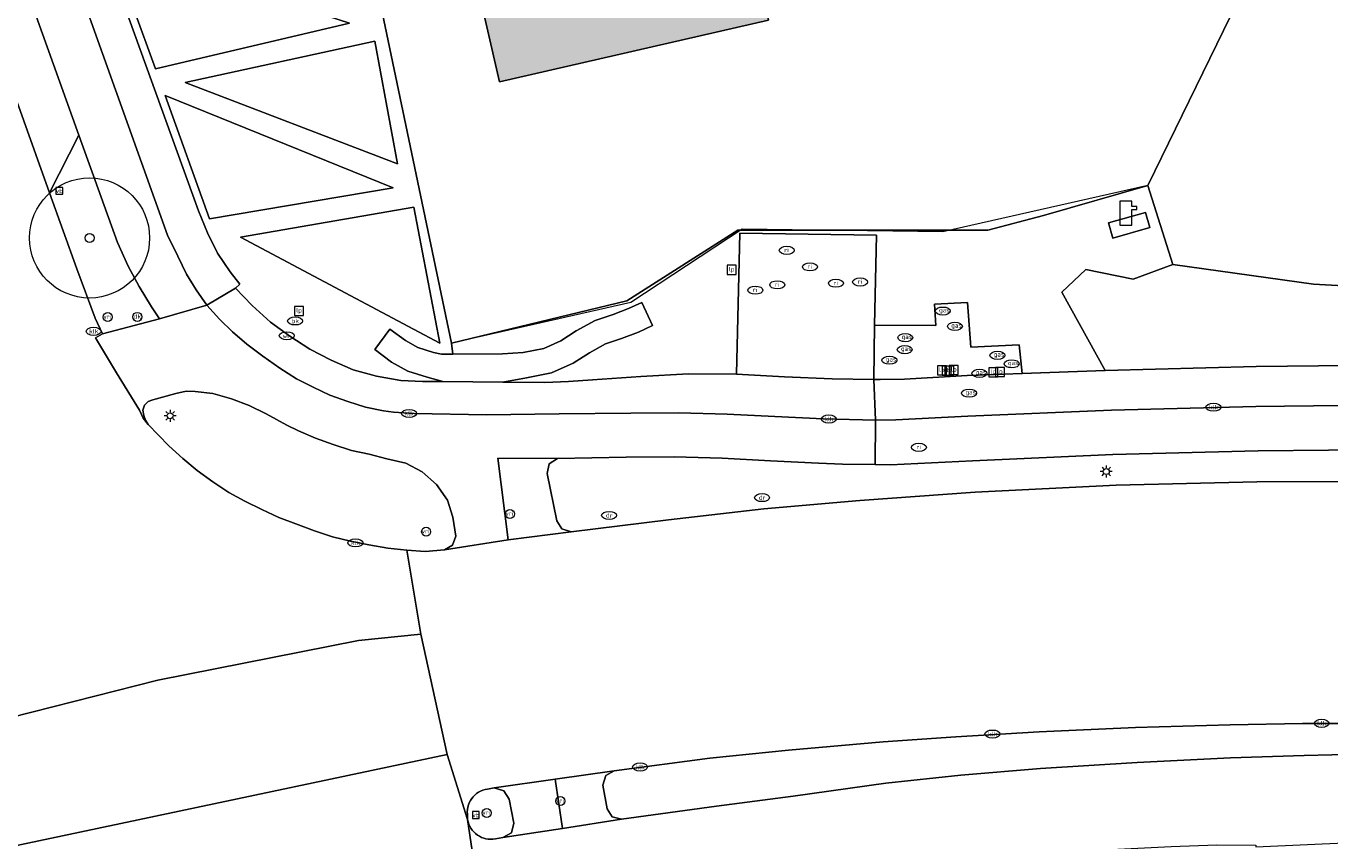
# Model space of a CAD drawing. Header units: metres. Extents: x 187482 to 189800, y 333582 to 335019.
# Tile 77 of 256: x 187676 to 187730, y 334413 to 334447. Entities that reach past the tile are written whole.
import ezdxf
from ezdxf.enums import TextEntityAlignment as Align

# ---------------------------------------------------------------- set-up
doc = ezdxf.new("R2010")
doc.units = ezdxf.units.M
doc.layers.get('0').update_dxf_attribs({"color": 252, "lineweight": 18})
for name, color, linetype, lineweight in [('B-WE-GR-BEPLANTING_CULTUUR_BODEMBEDEKKER-GV', 252, 'Continuous', 18), ('B-WE-GR-BEPLANTING_CULTUUR_HEESTERS-GV', 252, 'Continuous', 18), ('B-WE-GR-BOOM-S', 252, 'Continuous', 18), ('B-WE-GR-HAAG-G', 252, 'GR-HAAG1-SO', 18), ('B-WE-IE-MEUBILAIR-S', 252, 'Continuous', 18), ('B-WE-IE-TERREINAFSCHEIDING_KUNSTMATIG_HEKWERK-G', 252, 'IE-TERREINAFSCHEIDING_KUNSTMATIG-SO', 18), ('B-WE-KL-WATER-S', 252, 'Continuous', 18), ('B-WE-OG-BEBOUWING-GV', 252, 'Continuous', 18), ('B-WE-OG-TERREIN_ERF-GV', 252, 'Continuous', 18), ('B-WE-OG-WEG-GV', 252, 'Continuous', 18), ('B-WE-VH-GESLOTENVERHARDING_ASFALT-GV', 252, 'Continuous', 18), ('B-WE-VH-GESLOTENVERHARDING_BETON-GV', 252, 'Continuous', 18), ('B-WE-VH-OPENVERHARDING_BETONSTRAATSTEEN-GV', 252, 'Continuous', 18), ('B-WE-VH-OPENVERHARDING_TEGEL-GV', 252, 'Continuous', 18)]:
    doc.layers.add(name, color=color, linetype=linetype, lineweight=lineweight)
doc.layers.add('B-WE-OG-BEBOUWING-V', color=7, linetype='Continuous', lineweight=18, true_color=0xf0f0f0)
doc.styles.add('NLCS-ISO', font='NLCS-ISO.ttf')
doc.linetypes.add('GR-HAAG1-SO', pattern='A,6,[176,NLCS.SHX,S=0.125,R=0,X=0,Y=0],-2', length=8)
doc.linetypes.add('IE-TERREINAFSCHEIDING_KUNSTMATIG-SO', pattern='A,4,[82,NLCS.SHX,S=0.75,R=90,X=0,Y=0],4,-2', length=10)

# ---------------------------------------------------------------- blocks, each defined once
blk = doc.blocks.new('SIE-MEUBILAIR_BORD_LOCATIEPAAL-SO')
blk.add_lwpolyline([(-0.75, -0.75), (0.75, -0.75), (0.75, 0.75), (-0.75, 0.75)], close=True)
at = {"style": 'NLCS-ISO'}
blk.add_text('lp', height=0.75, dxfattribs=at).set_placement((0.01, 0.12), align=Align.MIDDLE_CENTER)
blk = doc.blocks.new('SIE-MEUBILAIR_BORD_VERKEER-SO')
blk.add_lwpolyline([(-0.5625, -0.5625), (0.5625, -0.5625), (0.5625, 0.5625), (-0.5625, 0.5625)], close=True)
at = {"style": 'NLCS-ISO'}
blk.add_text('vb', height=0.75, dxfattribs=at).set_placement((0, 0), align=Align.MIDDLE_CENTER)
blk = doc.blocks.new('SKL-WATER_POMP-SO')
at = {"color": 0, "linetype": 'ByBlock', "lineweight": 18}
blk.add_lwpolyline([(1, 1.09), (1, 2), (-1, 2), (-1, -2), (1, -2), (1, 0.57), (1.85, 0.57), (1.85, 1.09)], close=True, dxfattribs=at)
blk = doc.blocks.new('SIE-MEUBILAIR_PAAL_VRI-SO')
blk.add_circle((0, 0), 0.75)
at = {"style": 'NLCS-ISO'}
blk.add_text('vri', height=0.75, dxfattribs=at).set_placement((-0.08, 0.07), align=Align.MIDDLE_CENTER)
blk = doc.blocks.new('SIE-MEUBILAIR_PAAL_LICHTMAST-SO')
for points in [[(-0.62, 0), (-1, 0)], [(-0.71, 0.71), (-0.44, 0.44)], [(0, 1), (0, 0.62)], [(0.44, 0.44), (0.71, 0.71)], [(1, 0), (0.62, 0)], [(-0.71, -0.71), (-0.44, -0.44)], [(0, -0.62), (0, -1)], [(0.44, -0.44), (0.71, -0.71)]]:
    blk.add_lwpolyline(points)
blk.add_circle((0, 0), 0.5)
blk = doc.blocks.new('SIE-MEUBILAIR_PAAL_DRUKKNOPPAAL-SO')
blk.add_circle((0, 0), 0.75)
at = {"style": 'NLCS-ISO'}
blk.add_text('dk', height=0.75, dxfattribs=at).set_placement((0, 0.07), align=Align.MIDDLE_CENTER)
blk = doc.blocks.new('SIE-MEUBILAIR_PUT_KOLK-SO')
blk.add_ellipse((0, 0), major_axis=(1.25, 0), ratio=0.54)
at = {"style": 'NLCS-ISO'}
blk.add_text('klk', height=0.75, dxfattribs=at).set_placement((0.03, 0), align=Align.MIDDLE_CENTER)
blk = doc.blocks.new('SIE-MEUBILAIR_PUT_WATERLEIDINGPUT-SO')
blk.add_ellipse((0, 0), major_axis=(1.25, 0), ratio=0.54)
at = {"style": 'NLCS-ISO'}
blk.add_text('wl', height=0.75, dxfattribs=at).set_placement((-0.14, 0), align=Align.MIDDLE_CENTER)
blk = doc.blocks.new('SIE-MEUBILAIR_PUT_DRAINAGEPUT-SO')
blk.add_ellipse((0, 0), major_axis=(1.25, 0), ratio=0.54)
at = {"style": 'NLCS-ISO'}
blk.add_text('dr', height=0.75, dxfattribs=at).set_placement((0.03, 0), align=Align.MIDDLE_CENTER)
blk = doc.blocks.new('SIE-MEUBILAIR_PUT_BRANDKRAAN-SO')
blk.add_ellipse((0, 0), major_axis=(1.25, 0), ratio=0.54)
at = {"style": 'NLCS-ISO'}
blk.add_text('bk', height=0.75, dxfattribs=at).set_placement((0.03, 0), align=Align.MIDDLE_CENTER)
blk = doc.blocks.new('SIE-MEUBILAIR_PUT_RIOOLPUT-SO')
blk.add_ellipse((0, 0), major_axis=(1.25, 0), ratio=0.54)
at = {"style": 'NLCS-ISO'}
blk.add_text('ri', height=0.75, dxfattribs=at).set_placement((-0.04, 0.07), align=Align.MIDDLE_CENTER)
blk = doc.blocks.new('SIE-MEUBILAIR_PUT_GASPUT-SO')
blk.add_ellipse((0, 0), major_axis=(1.25, 0), ratio=0.54)
at = {"style": 'NLCS-ISO'}
blk.add_text('gas ', height=0.75, dxfattribs=at).set_placement((0.53, 0.16), align=Align.MIDDLE_CENTER)
blk = doc.blocks.new('SGR-BOOM_GBKN-SO')
at = {"color": 0, "linetype": 'ByBlock', "lineweight": 18}
for radius in [2, 0.15]:
    blk.add_circle((0, 0), radius, dxfattribs=at)

msp = doc.modelspace()

# ---------------------------------------------------------------- hatches: boundary and pattern name
at = {"layer": 'B-WE-OG-BEBOUWING-V'}
h = msp.add_hatch(color=256, dxfattribs=at)
h.dxf.hatch_style = 1
h.paths.add_polyline_path([(187706.806, 334446.978), (187703.051, 334463.535), (187691.793, 334460.982), (187695.606, 334444.402)], flags=16)
h.paths.add_polyline_path([(187734.373, 334460.459), (187736.013, 334464.736), (187736.181, 334465.175), (187706.19, 334476.678), (187706.022, 334476.239), (187704.381, 334471.961)], flags=17)

# ---------------------------------------------------------------- linework, layer by layer
at = {"layer": 'B-WE-GR-BEPLANTING_CULTUUR_BODEMBEDEKKER-GV', "flags": 128}
msp.add_lwpolyline([(187676.446, 334457.383), (187683.07, 334439.045), (187683.442, 334438.125), (187683.87, 334437.277), (187684.39, 334436.499), (187684.796, 334435.994), (187684.613, 334435.819), (187685.302, 334435.105), (187686.078, 334434.413), (187686.872, 334433.829), (187687.708, 334433.282), (187688.592, 334432.829), (187689.515, 334432.421), (187690.48, 334432.161), (187691.495, 334431.983), (187692.397, 334431.947), (187693.246, 334431.94), (187692.592, 334432.126), (187691.782, 334432.373), (187691.112, 334432.748), (187690.41, 334433.268), (187691.041, 334434.12), (187691.689, 334433.64), (187692.2, 334433.354), (187692.863, 334433.152), (187693.189, 334433.078), (187693.661, 334433.08), (187693.608, 334433.54), (187687.716, 334461.615)], dxfattribs=at)
for points in [[(187681.279, 334444.95), (187679.428, 334450.068), (187689.365, 334446.849)], [(187690.418, 334446.104), (187691.365, 334440.99), (187682.515, 334444.373)], [(187691.183, 334440.002), (187683.536, 334438.707), (187681.679, 334443.842)], [(187692.043, 334439.192), (187693.123, 334433.533), (187684.818, 334437.944)]]:
    msp.add_lwpolyline(points, close=True, dxfattribs=at)
at = {"layer": 'B-WE-GR-BEPLANTING_CULTUUR_HEESTERS-GV', "flags": 128}
for points in [[(187681.279, 334444.95), (187689.365, 334446.849), (187679.428, 334450.068)], [(187690.418, 334446.104), (187682.515, 334444.373), (187691.365, 334440.99)], [(187681.679, 334443.842), (187683.536, 334438.707), (187691.183, 334440.002)], [(187684.818, 334437.944), (187693.123, 334433.533), (187692.043, 334439.192)], [(187729.502, 334435.996), (187723.634, 334436.803), (187721.992, 334436.2), (187720.011, 334436.605), (187719.014, 334435.651), (187720.816, 334432.399), (187727.104, 334432.567), (187731.011, 334432.601), (187731.076, 334435.018), (187745.575, 334434.625), (187747.386, 334434.494), (187747.34, 334435.001)], [(187698.672, 334432.697), (187699.346, 334433.136), (187700.015, 334433.503), (187700.69, 334433.73), (187701.389, 334433.996), (187701.977, 334434.271), (187701.528, 334435.231), (187700.975, 334434.973), (187700.332, 334434.728), (187699.588, 334434.478), (187698.801, 334434.046), (187698.164, 334433.631), (187697.449, 334433.312), (187696.597, 334433.147), (187695.737, 334433.086), (187693.661, 334433.08), (187693.189, 334433.078), (187692.863, 334433.152), (187692.2, 334433.354), (187691.689, 334433.64), (187691.041, 334434.12), (187690.41, 334433.268), (187691.112, 334432.748), (187691.782, 334432.373), (187692.592, 334432.126), (187693.246, 334431.94), (187695.741, 334431.917), (187696.736, 334432.094), (187697.77, 334432.295)]]:
    msp.add_lwpolyline(points, close=True, dxfattribs=at)
at = {"layer": 'B-WE-GR-HAAG-G', "ltscale": 0.2, "flags": 128}
for points in [[(187691.365, 334440.99), (187690.418, 334446.104), (187682.515, 334444.373)], [(187692.043, 334439.192), (187684.818, 334437.944), (187693.123, 334433.533)]]:
    msp.add_lwpolyline(points, close=True, dxfattribs=at)
for points in [[(187723.634, 334436.803), (187722.599, 334440.094)], [(187721.992, 334436.2), (187723.634, 334436.803)], [(187719.014, 334435.651), (187720.011, 334436.605)], [(187720.011, 334436.605), (187721.992, 334436.2)], [(187720.816, 334432.399), (187719.014, 334435.651)], [(187700.975, 334434.973), (187701.528, 334435.231)], [(187701.528, 334435.231), (187701.977, 334434.271)], [(187699.588, 334434.478), (187700.332, 334434.728)], [(187700.332, 334434.728), (187700.975, 334434.973)], [(187690.41, 334433.268), (187691.041, 334434.12)], [(187691.041, 334434.12), (187691.689, 334433.64)], [(187698.164, 334433.631), (187698.801, 334434.046)], [(187698.801, 334434.046), (187699.588, 334434.478)], [(187701.389, 334433.996), (187700.69, 334433.73)], [(187701.977, 334434.271), (187701.389, 334433.996)], [(187691.689, 334433.64), (187692.2, 334433.354)], [(187697.449, 334433.312), (187698.164, 334433.631)], [(187700.015, 334433.503), (187699.346, 334433.136)], [(187700.69, 334433.73), (187700.015, 334433.503)], [(187691.112, 334432.748), (187690.41, 334433.268)], [(187692.2, 334433.354), (187692.863, 334433.152)], [(187692.863, 334433.152), (187693.189, 334433.078)], [(187693.189, 334433.078), (187693.661, 334433.08)], [(187693.661, 334433.08), (187695.737, 334433.086)], [(187695.737, 334433.086), (187696.597, 334433.147)], [(187696.597, 334433.147), (187697.449, 334433.312)], [(187699.346, 334433.136), (187698.672, 334432.697)], [(187691.782, 334432.373), (187691.112, 334432.748)], [(187692.592, 334432.126), (187691.782, 334432.373)], [(187698.672, 334432.697), (187697.77, 334432.295)], [(187693.246, 334431.94), (187692.592, 334432.126)], [(187696.736, 334432.094), (187695.741, 334431.917)], [(187697.77, 334432.295), (187696.736, 334432.094)]]:
    msp.add_lwpolyline(points, dxfattribs=at)
at = {"layer": 'B-WE-IE-TERREINAFSCHEIDING_KUNSTMATIG_HEKWERK-G', "ltscale": 0.2, "flags": 128}
for points in [[(187686.983, 334465.106), (187686.546, 334467.187), (187698.787, 334469.865), (187730.053, 334455.363), (187722.599, 334440.094), (187714.07, 334438.166), (187705.711, 334438.278), (187701.078, 334435.229), (187693.608, 334433.54)], [(187693.608, 334433.54), (187687.716, 334461.615), (187686.983, 334465.106)], [(187722.599, 334440.094), (187718.252, 334438.852)], [(187718.252, 334438.852), (187715.938, 334438.237)], [(187705.527, 334438.242), (187700.91, 334435.29)], [(187715.938, 334438.237), (187705.527, 334438.242)], [(187700.91, 334435.29), (187693.608, 334433.54)]]:
    msp.add_lwpolyline(points, dxfattribs=at)
at = {"layer": 'B-WE-OG-BEBOUWING-GV', "flags": 128}
msp.add_lwpolyline([(187706.806, 334446.978), (187703.051, 334463.535), (187691.793, 334460.982), (187695.606, 334444.402)], close=True, dxfattribs=at)
at = {"layer": 'B-WE-OG-TERREIN_ERF-GV', "flags": 128}
for points in [[(187730.053, 334455.363), (187698.787, 334469.865), (187686.546, 334467.187), (187686.983, 334465.106), (187687.716, 334461.615), (187693.608, 334433.54), (187700.91, 334435.29), (187705.527, 334438.242), (187715.938, 334438.237), (187718.252, 334438.852), (187722.599, 334440.094)], [(187695.606, 334444.402), (187691.793, 334460.982), (187703.051, 334463.535), (187706.806, 334446.978)]]:
    msp.add_lwpolyline(points, close=True, dxfattribs=at)
msp.add_lwpolyline([(187730.053, 334455.363), (187722.599, 334440.094), (187723.634, 334436.803), (187729.502, 334435.996), (187747.34, 334435.001), (187748.021, 334434.963), (187763.979, 334433.344), (187790.894, 334430.359), (187817.582, 334424.651), (187855.583, 334416.524), (187856.98, 334416.493), (187867.167, 334414.132), (187867.981, 334413.943), (187868.438, 334416.461), (187882.167, 334460.353)], dxfattribs=at)
at = {"layer": 'B-WE-OG-WEG-GV', "flags": 128}
for points in [[(187678.085, 334442.195), (187676.872, 334439.791), (187678.011, 334436.621), (187678.767, 334434.573), (187679.081, 334433.928), (187681.443, 334434.546), (187681.118, 334435.043), (187680.609, 334435.893), (187680.152, 334436.733), (187679.698, 334437.729)], [(187719.014, 334435.651), (187720.011, 334436.605), (187721.992, 334436.2), (187723.634, 334436.803), (187722.599, 334440.094), (187718.252, 334438.852), (187715.938, 334438.237), (187705.527, 334438.242), (187700.91, 334435.29), (187693.608, 334433.54), (187693.661, 334433.08), (187695.737, 334433.086), (187696.597, 334433.147), (187697.449, 334433.312), (187698.164, 334433.631), (187698.801, 334434.046), (187699.588, 334434.478), (187700.332, 334434.728), (187700.975, 334434.973), (187701.528, 334435.231), (187701.977, 334434.271), (187701.389, 334433.996), (187700.69, 334433.73), (187700.015, 334433.503), (187699.346, 334433.136), (187698.672, 334432.697), (187697.77, 334432.295), (187696.736, 334432.094), (187695.741, 334431.917), (187697.496, 334431.902), (187698.478, 334431.94), (187699.479, 334432.007), (187701.491, 334432.144), (187703.472, 334432.266), (187705.47, 334432.243), (187705.618, 334438.113), (187711.3, 334438.026), (187711.219, 334434.287), (187713.777, 334434.27), (187713.723, 334435.155), (187715.086, 334435.232), (187715.235, 334433.372), (187717.235, 334433.469), (187717.361, 334432.277), (187720.816, 334432.399)], [(187720.964, 334438.535), (187722.503, 334438.975), (187722.681, 334438.35), (187721.143, 334437.91)]]:
    msp.add_lwpolyline(points, close=True, dxfattribs=at)
at = {"layer": 'B-WE-VH-GESLOTENVERHARDING_ASFALT-GV', "flags": 128}
for points in [[(187671.746, 334417.07), (187681.374, 334419.517), (187689.73, 334421.161), (187692.333, 334421.435), (187691.749, 334424.925), (187690.959, 334425.002), (187690.164, 334425.141), (187689.397, 334425.301), (187688.659, 334425.481), (187687.897, 334425.73), (187687.132, 334426.02), (187686.412, 334426.279), (187685.705, 334426.619), (187685.002, 334426.957), (187684.34, 334427.328), (187683.672, 334427.769), (187683.016, 334428.241), (187682.418, 334428.739), (187681.845, 334429.27), (187680.98, 334430.152), (187680.769, 334430.411), (187680.61, 334430.747), (187679.66, 334432.299), (187678.79, 334433.756), (187679.081, 334433.928), (187678.767, 334434.573), (187678.011, 334436.621), (187676.872, 334439.791), (187667.163, 334466.958)], [(187733.095, 334430.969), (187727.101, 334430.903), (187721.089, 334430.744), (187715.1, 334430.494), (187712.111, 334430.346), (187711.254, 334430.337), (187711.246, 334428.484), (187711.889, 334428.475), (187715.304, 334428.641), (187721.143, 334428.909), (187727.196, 334429.056), (187733.054, 334429.116)], [(187770.422, 334424.627), (187762.605, 334425.682), (187756.7, 334426.377), (187750.65, 334426.973), (187744.698, 334427.427), (187738.949, 334427.678), (187732.958, 334427.777), (187727.13, 334427.77), (187721.278, 334427.623), (187715.408, 334427.335), (187710.61, 334426.983), (187706.614, 334426.644), (187702.647, 334426.191), (187698.585, 334425.692), (187695.972, 334425.356), (187693.309, 334424.94), (187692.505, 334424.867), (187691.749, 334424.925), (187692.333, 334421.435), (187693.421, 334416.426), (187694.279, 334413.721), (187694.279, 334413.847)], [(187666.163, 334410.391), (187667.678, 334410.982), (187693.421, 334416.426), (187692.333, 334421.435), (187689.73, 334421.161), (187681.374, 334419.517), (187671.746, 334417.07), (187671.53, 334416.962), (187668.651, 334416.109), (187665.759, 334415.264), (187662.901, 334414.395), (187660.049, 334413.54), (187656.894, 334412.562)], [(187695.099, 334414.978), (187695.388, 334415.029), (187697.917, 334415.391), (187700.384, 334415.75), (187704.367, 334416.265), (187707.633, 334416.607), (187711.579, 334416.946), (187714.606, 334417.16), (187718.072, 334417.363), (187722.086, 334417.542), (187726.024, 334417.655), (187729.04, 334417.715), (187731.45, 334417.709), (187735.513, 334417.648), (187739.443, 334417.515), (187743.481, 334417.319), (187746.888, 334417.097), (187750.402, 334416.827), (187754.44, 334416.479), (187758.348, 334416.104), (187762.381, 334415.638), (187766.3, 334415.116)], [(187657.284, 334395.596), (187659.525, 334396.369), (187662.343, 334397.341), (187662.895, 334397.542), (187663.309, 334397.637), (187662.164, 334400.985), (187672.047, 334404.073), (187682.811, 334407.161), (187693.841, 334409.632), (187694.857, 334409.812), (187694.279, 334413.721), (187693.421, 334416.426), (187667.678, 334410.982), (187666.163, 334410.391)], [(187766.183, 334414.111), (187762.252, 334414.61), (187758.249, 334415.087), (187754.302, 334415.474), (187750.283, 334415.81), (187746.8, 334416.062), (187743.434, 334416.259), (187739.383, 334416.375), (187735.468, 334416.451), (187731.411, 334416.434), (187729.112, 334416.381), (187726.042, 334416.279), (187722.154, 334416.089), (187718.134, 334415.837), (187714.814, 334415.569), (187711.687, 334415.225), (187707.83, 334414.689), (187704.641, 334414.272), (187700.689, 334413.735), (187698.235, 334413.343), (187695.739, 334412.97), (187695.432, 334412.911)], [(187694.279, 334413.721), (187694.857, 334409.812), (187702.312, 334411.132), (187717.924, 334412.237), (187719.682, 334412.396), (187721.629, 334412.495), (187723.567, 334412.6), (187725.467, 334412.661), (187727.1, 334412.657), (187727.1, 334412.578), (187731.093, 334412.762)]]:
    msp.add_lwpolyline(points, dxfattribs=at)
msp.add_lwpolyline([(187691.699, 334428.537), (187690.914, 334428.722), (187690.18, 334428.914), (187689.44, 334429.072), (187688.677, 334429.315), (187687.948, 334429.586), (187687.241, 334429.882), (187686.753, 334430.13), (187685.894, 334430.592), (187685.186, 334430.939), (187684.445, 334431.219), (187683.674, 334431.439), (187682.935, 334431.518), (187682.561, 334431.533), (187682.132, 334431.447), (187681.177, 334431.176), (187680.975, 334431.103), (187680.827, 334430.949), (187680.762, 334430.744), (187680.796, 334430.532), (187680.863, 334430.33), (187680.98, 334430.152), (187681.845, 334429.27), (187682.418, 334428.739), (187683.016, 334428.241), (187683.672, 334427.769), (187684.34, 334427.328), (187685.002, 334426.957), (187685.705, 334426.619), (187686.412, 334426.279), (187687.132, 334426.02), (187687.897, 334425.73), (187688.659, 334425.481), (187689.397, 334425.301), (187690.164, 334425.141), (187690.959, 334425.002), (187691.749, 334424.925), (187692.505, 334424.867), (187693.309, 334424.94), (187693.651, 334425.134), (187693.784, 334425.503), (187693.669, 334426.302), (187693.437, 334427), (187692.988, 334427.659), (187692.391, 334428.177)], close=True, dxfattribs=at)
at = {"layer": 'B-WE-VH-GESLOTENVERHARDING_ASFALT-GV'}
for points in [[(187694.279, 334413.847, -0.427977), (187695.099, 334414.978)], [(187695.432, 334412.911, -0.421337), (187694.279, 334413.721)]]:
    msp.add_lwpolyline(points, format="xyb", dxfattribs=at)
at = {"layer": 'B-WE-VH-GESLOTENVERHARDING_BETON-GV', "flags": 128}
for points in [[(187733.054, 334429.116), (187727.196, 334429.056), (187721.143, 334428.909), (187715.304, 334428.641), (187711.889, 334428.475), (187711.246, 334428.484), (187709.887, 334428.502), (187708.885, 334428.541), (187706.886, 334428.646), (187704.881, 334428.756), (187702.881, 334428.813), (187700.876, 334428.793), (187698.016, 334428.736), (187697.676, 334428.51), (187697.59, 334428.111), (187697.986, 334426.141), (187698.204, 334425.808), (187698.585, 334425.692), (187702.647, 334426.191), (187706.614, 334426.644), (187710.61, 334426.983), (187715.408, 334427.335), (187721.278, 334427.623), (187727.13, 334427.77), (187732.958, 334427.777)], [(187731.45, 334417.709), (187729.04, 334417.715), (187726.024, 334417.655), (187722.086, 334417.542), (187718.072, 334417.363), (187714.606, 334417.16), (187711.579, 334416.946), (187707.633, 334416.607), (187704.367, 334416.265), (187700.384, 334415.75), (187700.027, 334415.543), (187699.91, 334415.147), (187700.089, 334414.162), (187700.301, 334413.825), (187700.689, 334413.735), (187704.641, 334414.272), (187707.83, 334414.689), (187711.687, 334415.225), (187714.814, 334415.569)], [(187714.814, 334415.569), (187718.134, 334415.837), (187722.154, 334416.089), (187726.042, 334416.279), (187729.112, 334416.381), (187731.411, 334416.434), (187735.468, 334416.451), (187739.383, 334416.375), (187743.434, 334416.259), (187746.8, 334416.062), (187750.283, 334415.81), (187754.302, 334415.474), (187758.249, 334415.087), (187762.252, 334414.61), (187766.183, 334414.111)], [(187696.002, 334414.566), (187695.784, 334414.915), (187695.388, 334415.029), (187695.099, 334414.978)], [(187695.432, 334412.911), (187695.739, 334412.97), (187696.101, 334413.164), (187696.202, 334413.562), (187696.002, 334414.566)], [(187694.279, 334413.847), (187694.279, 334413.721)]]:
    msp.add_lwpolyline(points, dxfattribs=at)
at = {"layer": 'B-WE-VH-GESLOTENVERHARDING_BETON-GV'}
for points in [[(187695.099, 334414.978, 0.427977), (187694.279, 334413.847)], [(187694.279, 334413.721, 0.421337), (187695.432, 334412.911)]]:
    msp.add_lwpolyline(points, format="xyb", dxfattribs=at)
at = {"layer": 'B-WE-VH-OPENVERHARDING_BETONSTRAATSTEEN-GV', "flags": 128}
for points in [[(187676.872, 334439.791), (187678.085, 334442.195), (187669.854, 334465.137), (187667.163, 334466.958)], [(187711.219, 334434.287), (187711.3, 334438.026), (187705.618, 334438.113), (187705.47, 334432.243), (187707.465, 334432.129), (187709.459, 334432.055), (187711.186, 334432.02)], [(187717.235, 334433.469), (187715.235, 334433.372), (187715.086, 334435.232), (187713.723, 334435.155), (187713.777, 334434.27), (187711.219, 334434.287), (187711.186, 334432.02), (187711.454, 334432.021), (187712.47, 334432.037), (187715.075, 334432.188), (187717.361, 334432.277)]]:
    msp.add_lwpolyline(points, close=True, dxfattribs=at)
at = {"layer": 'B-WE-VH-OPENVERHARDING_TEGEL-GV', "flags": 128}
for points in [[(187668.873, 334467.844), (187669.854, 334465.137), (187678.085, 334442.195), (187679.698, 334437.729), (187680.152, 334436.733), (187680.609, 334435.893), (187681.118, 334435.043), (187681.443, 334434.546), (187683.422, 334435.116), (187682.976, 334435.756), (187682.579, 334436.412), (187682.207, 334437.149), (187681.787, 334438.03), (187675.353, 334455.988), (187672.49, 334463.894), (187671.503, 334466.622)], [(187731.011, 334432.601), (187727.104, 334432.567), (187720.816, 334432.399), (187717.361, 334432.277), (187715.075, 334432.188), (187712.47, 334432.037), (187711.454, 334432.021), (187711.186, 334432.02), (187711.254, 334430.337), (187712.111, 334430.346), (187715.1, 334430.494), (187721.089, 334430.744), (187727.101, 334430.903), (187733.095, 334430.969)]]:
    msp.add_lwpolyline(points, dxfattribs=at)
for points in [[(187676.446, 334457.383), (187676.362, 334457.617), (187675.353, 334455.988), (187681.787, 334438.03), (187682.207, 334437.149), (187682.579, 334436.412), (187682.976, 334435.756), (187683.422, 334435.116), (187684.613, 334435.819), (187684.796, 334435.994), (187684.39, 334436.499), (187683.87, 334437.277), (187683.442, 334438.125), (187683.07, 334439.045)], [(187722.681, 334438.35), (187722.503, 334438.975), (187720.964, 334438.535), (187721.143, 334437.91)], [(187686.872, 334433.829), (187686.078, 334434.413), (187685.302, 334435.105), (187684.613, 334435.819), (187683.422, 334435.116), (187683.942, 334434.53), (187684.485, 334434.002), (187685.09, 334433.492), (187685.745, 334433.001), (187686.462, 334432.496), (187687.147, 334432.056), (187687.847, 334431.701), (187688.547, 334431.366), (187689.289, 334431.11), (187690.031, 334430.872), (187690.777, 334430.722), (187691.193, 334430.661), (187692.054, 334430.604), (187695.069, 334430.557), (187698.095, 334430.591), (187701.07, 334430.617), (187703.078, 334430.631), (187705.084, 334430.581), (187707.075, 334430.481), (187709.084, 334430.389), (187711.254, 334430.337), (187711.186, 334432.02), (187709.459, 334432.055), (187707.465, 334432.129), (187705.47, 334432.243), (187703.472, 334432.266), (187701.491, 334432.144), (187699.479, 334432.007), (187698.478, 334431.94), (187697.496, 334431.902), (187695.741, 334431.917), (187693.246, 334431.94), (187692.397, 334431.947), (187691.495, 334431.983), (187690.48, 334432.161), (187689.515, 334432.421), (187688.592, 334432.829), (187687.708, 334433.282)], [(187687.147, 334432.056), (187686.462, 334432.496), (187685.745, 334433.001), (187685.09, 334433.492), (187684.485, 334434.002), (187683.942, 334434.53), (187683.422, 334435.116), (187681.443, 334434.546), (187679.081, 334433.928), (187678.79, 334433.756), (187679.66, 334432.299), (187680.61, 334430.747), (187680.769, 334430.411), (187680.98, 334430.152), (187680.863, 334430.33), (187680.796, 334430.532), (187680.762, 334430.744), (187680.827, 334430.949), (187680.975, 334431.103), (187681.177, 334431.176), (187682.132, 334431.447), (187682.561, 334431.533), (187682.935, 334431.518), (187683.674, 334431.439), (187684.445, 334431.219), (187685.186, 334430.939), (187685.894, 334430.592), (187686.753, 334430.13), (187687.241, 334429.882), (187687.948, 334429.586), (187688.677, 334429.315), (187689.44, 334429.072), (187690.18, 334428.914), (187690.914, 334428.722), (187691.699, 334428.537), (187692.391, 334428.177), (187692.988, 334427.659), (187693.437, 334427), (187693.669, 334426.302), (187693.784, 334425.503), (187693.651, 334425.134), (187693.309, 334424.94), (187695.972, 334425.356), (187695.536, 334428.756), (187698.016, 334428.736), (187700.876, 334428.793), (187702.881, 334428.813), (187704.881, 334428.756), (187706.886, 334428.646), (187708.885, 334428.541), (187709.887, 334428.502), (187711.246, 334428.484), (187711.254, 334430.337), (187709.084, 334430.389), (187707.075, 334430.481), (187705.084, 334430.581), (187703.078, 334430.631), (187701.07, 334430.617), (187698.095, 334430.591), (187695.069, 334430.557), (187692.054, 334430.604), (187691.193, 334430.661), (187690.777, 334430.722), (187690.031, 334430.872), (187689.289, 334431.11), (187688.547, 334431.366), (187687.847, 334431.701)], [(187697.59, 334428.111), (187697.676, 334428.51), (187698.016, 334428.736), (187695.536, 334428.756), (187695.972, 334425.356), (187698.585, 334425.692), (187698.204, 334425.808), (187697.986, 334426.141)], [(187700.089, 334414.162), (187699.91, 334415.147), (187700.027, 334415.543), (187700.384, 334415.75), (187697.917, 334415.391), (187698.235, 334413.343), (187700.689, 334413.735), (187700.301, 334413.825)], [(187697.917, 334415.391), (187695.388, 334415.029), (187695.784, 334414.915), (187696.002, 334414.566), (187696.202, 334413.562), (187696.101, 334413.164), (187695.739, 334412.97), (187698.235, 334413.343)]]:
    msp.add_lwpolyline(points, close=True, dxfattribs=at)

# ---------------------------------------------------------------- block references
at = {"layer": 'B-WE-GR-BOOM-S', "xscale": 1.25, "yscale": 1.25, "zscale": 1.25}
msp.add_blockref('SGR-BOOM_GBKN-SO', (187678.537, 334437.913), dxfattribs=at)
at = {"layer": 'B-WE-IE-MEUBILAIR-S', "xscale": 0.25, "yscale": 0.25, "zscale": 0.25}
for name, p in [('SIE-MEUBILAIR_BORD_VERKEER-SO', (187677.281, 334439.871)), ('SIE-MEUBILAIR_PUT_RIOOLPUT-SO', (187707.566, 334437.395)), ('SIE-MEUBILAIR_BORD_LOCATIEPAAL-SO', (187705.274, 334436.586)), ('SIE-MEUBILAIR_PUT_RIOOLPUT-SO', (187708.531, 334436.708)), ('SIE-MEUBILAIR_PUT_RIOOLPUT-SO', (187707.17, 334435.961)), ('SIE-MEUBILAIR_PUT_RIOOLPUT-SO', (187709.612, 334436.028)), ('SIE-MEUBILAIR_PUT_RIOOLPUT-SO', (187710.621, 334436.082)), ('SIE-MEUBILAIR_PUT_RIOOLPUT-SO', (187706.259, 334435.741)), ('SIE-MEUBILAIR_BORD_LOCATIEPAAL-SO', (187687.257, 334434.874)), ('SIE-MEUBILAIR_PUT_GASPUT-SO', (187714.06, 334434.871)), ('SIE-MEUBILAIR_PAAL_VRI-SO', (187679.297, 334434.621)), ('SIE-MEUBILAIR_PAAL_DRUKKNOPPAAL-SO', (187680.53, 334434.63)), ('SIE-MEUBILAIR_PUT_BRANDKRAAN-SO', (187687.097, 334434.46)), ('SIE-MEUBILAIR_PUT_KOLK-SO', (187678.707, 334434.026)), ('SIE-MEUBILAIR_PUT_WATERLEIDINGPUT-SO', (187686.749, 334433.844)), ('SIE-MEUBILAIR_PUT_GASPUT-SO', (187714.567, 334434.236)), ('SIE-MEUBILAIR_PUT_GASPUT-SO', (187712.477, 334433.267)), ('SIE-MEUBILAIR_PUT_GASPUT-SO', (187712.499, 334433.765)), ('SIE-MEUBILAIR_PUT_GASPUT-SO', (187711.84, 334432.825)), ('SIE-MEUBILAIR_PUT_GASPUT-SO', (187716.337, 334433.031)), ('SIE-MEUBILAIR_BORD_LOCATIEPAAL-SO', (187714.022, 334432.401)), ('SIE-MEUBILAIR_BORD_LOCATIEPAAL-SO', (187714.226, 334432.394)), ('SIE-MEUBILAIR_BORD_LOCATIEPAAL-SO', (187714.33, 334432.391)), ('SIE-MEUBILAIR_BORD_LOCATIEPAAL-SO', (187714.521, 334432.418)), ('SIE-MEUBILAIR_PUT_GASPUT-SO', (187715.587, 334432.281)), ('SIE-MEUBILAIR_BORD_LOCATIEPAAL-SO', (187716.172, 334432.323)), ('SIE-MEUBILAIR_BORD_LOCATIEPAAL-SO', (187716.439, 334432.332)), ('SIE-MEUBILAIR_PUT_GASPUT-SO', (187716.932, 334432.675)), ('SIE-MEUBILAIR_PUT_GASPUT-SO', (187715.158, 334431.455)), ('SIE-MEUBILAIR_PAAL_LICHTMAST-SO', (187681.892, 334430.513)), ('SIE-MEUBILAIR_PUT_KOLK-SO', (187691.841, 334430.612)), ('SIE-MEUBILAIR_PUT_KOLK-SO', (187725.33, 334430.87)), ('SIE-MEUBILAIR_PUT_KOLK-SO', (187709.315, 334430.38)), ('SIE-MEUBILAIR_PUT_RIOOLPUT-SO', (187713.067, 334429.201)), ('SIE-MEUBILAIR_PAAL_LICHTMAST-SO', (187720.868, 334428.194)), ('SIE-MEUBILAIR_PUT_DRAINAGEPUT-SO', (187706.536, 334427.11)), ('SIE-MEUBILAIR_PAAL_VRI-SO', (187696.038, 334426.431)), ('SIE-MEUBILAIR_PUT_DRAINAGEPUT-SO', (187700.168, 334426.369)), ('SIE-MEUBILAIR_PAAL_VRI-SO', (187692.552, 334425.693)), ('SIE-MEUBILAIR_PUT_KOLK-SO', (187689.609, 334425.227)), ('SIE-MEUBILAIR_PUT_KOLK-SO', (187729.837, 334417.72)), ('SIE-MEUBILAIR_PUT_KOLK-SO', (187716.131, 334417.273)), ('SIE-MEUBILAIR_PUT_KOLK-SO', (187701.458, 334415.901)), ('SIE-MEUBILAIR_PAAL_VRI-SO', (187698.143, 334414.486)), ('SIE-MEUBILAIR_BORD_VERKEER-SO', (187694.622, 334413.906)), ('SIE-MEUBILAIR_PAAL_VRI-SO', (187695.076, 334413.991))]:
    msp.add_blockref(name, p, dxfattribs=at)
at = {"layer": 'B-WE-KL-WATER-S', "xscale": 0.25, "yscale": 0.25, "zscale": 0.25}
msp.add_blockref('SKL-WATER_POMP-SO', (187721.679, 334438.947), dxfattribs=at)

doc.saveas('drawing.dxf')
